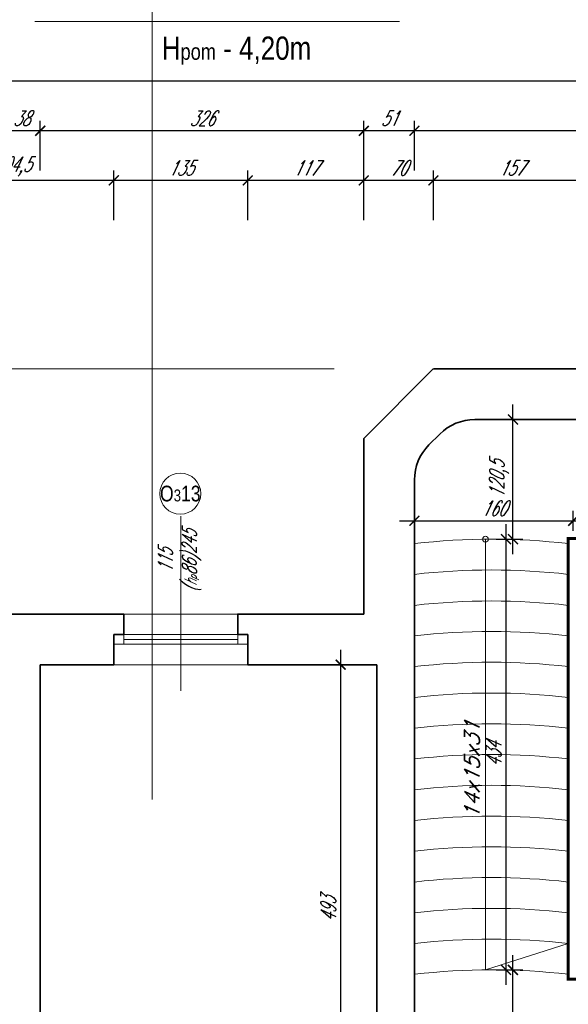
# Model space of a CAD drawing. Header units: millimetres. Extents: x 402 to 79005, y -7782 to 89952.
# Tile 93 of 256: x 24200 to 24752, y 22338 to 23331. Entities that reach past the tile are written whole.
import ezdxf

# ---------------------------------------------------------------- set-up
doc = ezdxf.new("R2010")
doc.units = ezdxf.units.MM
doc.header["$LTSCALE"] = 10
doc.layers.get('0').update_dxf_attribs({"lineweight": 0})
doc.layers.get('Defpoints').update_dxf_attribs({"color": 253})
for name, color, linetype, lineweight in [('01 parter - ściany', 253, 'Continuous', 35), ('03-01_okna', 253, 'Continuous', 15), ('03-02_schody', 253, 'Continuous', 5), ('04-1_widok', 253, 'Continuous', 5), ('05-01_wymiary', 253, 'Continuous', 5), ('05-03_opis', 253, 'Continuous', 5)]:
    doc.layers.add(name, color=color, linetype=linetype, lineweight=lineweight)
doc.styles.add('ariel', font='ARIAL.TTF', dxfattribs={"width": 0.8})
doc.styles.add('ariel_wym', font='simplex.shx', dxfattribs={"width": 0.65, "oblique": 25})
doc.dimstyles.new('ariel 50', dxfattribs={"dimtxt": 15, "dimasz": 10, "dimexe": 10, "dimexo": 0, "dimgap": 5, "dimtad": 1, "dimdec": 1, "dimrnd": 0.5, "dimtxsty": 'ariel_wym', "dimblk": 'ARCHTICK', "dimcen": 2.5, "dimdle": 15, "dimazin": 0, "dimtfac": 1, "dimtdec": 1, "dimtix": 1, "dimtmove": 0, "dimatfit": 3, "dimldrblk": 'DOT', "dimfxl": 0, "dimarcsym": 0})
doc.dimstyles.new('ariel 50 wnętrze', dxfattribs={"dimtxt": 15, "dimasz": 10, "dimexe": 10, "dimexo": 0, "dimgap": 5, "dimtad": 1, "dimdec": 1, "dimrnd": 0.5, "dimtxsty": 'ariel_wym', "dimblk": 'ARCHTICK', "dimcen": 2.5, "dimdle": 15, "dimazin": 0, "dimtfac": 1, "dimtdec": 1, "dimtix": 1, "dimtmove": 0, "dimatfit": 3, "dimldrblk": 'DOT', "dimfxl": 0, "dimarcsym": 0})

# ---------------------------------------------------------------- blocks, each defined once
blk = doc.blocks.new('_ArchTick')
at = {"color": 0, "linetype": 'ByBlock', "const_width": 0.15}
blk.add_lwpolyline([(-0.5, -0.5), (0.5, 0.5)], dxfattribs=at)
blk = doc.blocks.new('*D2103')
at = {"layer": '05-01_wymiary', "color": 0, "lineweight": -2}
for p, q in [((24616.43, 23128.65), (24616.43, 23178.65)), ((24773.55, 23128.65), (24773.55, 23178.65)), ((24788.55, 23168.65), (24601.43, 23168.65))]:
    blk.add_line(p, q, dxfattribs=at)
at = {"layer": 'Defpoints', "color": 0}
for p in [(24616.43, 23168.65), (24616.43, 22978.69), (24773.55, 22927.69)]:
    blk.add_point(p, dxfattribs=at)
at = {"layer": '05-01_wymiary', "color": 0, "lineweight": -2, "xscale": 10, "yscale": 10, "zscale": 10, "rotation": 180}
blk.add_blockref('_ArchTick', (24616.43, 23168.65), dxfattribs=at)
at = {"layer": '05-01_wymiary', "color": 0, "lineweight": -2, "xscale": 10, "yscale": 10, "zscale": 10}
blk.add_blockref('_ArchTick', (24773.55, 23168.65), dxfattribs=at)
at = {"layer": '05-01_wymiary', "color": 0, "insert": (24694.99, 23181.15), "char_height": 15, "attachment_point": 5, "style": 'ariel_wym'}
blk.add_mtext('157', dxfattribs=at)
blk = doc.blocks.new('_Dot')
at = {"color": 0, "linetype": 'ByBlock', "lineweight": -2}
blk.add_line((-0.5, 0), (-1, 0), dxfattribs=at)
at = {"color": 0, "linetype": 'ByBlock', "const_width": 0.5}
blk.add_lwpolyline([(-0.25, 0, 1), (0.25, 0, 1)], format="xyb", close=True, dxfattribs=at)
blk = doc.blocks.new('*D2104')
at = {"layer": '05-01_wymiary', "color": 0, "lineweight": -2}
for p, q in [((24546.38, 23128.65), (24546.38, 23178.65)), ((24616.43, 23128.65), (24616.43, 23178.65)), ((24631.43, 23168.65), (24531.38, 23168.65))]:
    blk.add_line(p, q, dxfattribs=at)
at = {"layer": 'Defpoints', "color": 0}
for p in [(24546.38, 23168.65), (24616.43, 22978.69), (24546.38, 22908.69)]:
    blk.add_point(p, dxfattribs=at)
at = {"layer": '05-01_wymiary', "color": 0, "lineweight": -2, "xscale": 10, "yscale": 10, "zscale": 10, "rotation": 180}
blk.add_blockref('_ArchTick', (24546.38, 23168.65), dxfattribs=at)
at = {"layer": '05-01_wymiary', "color": 0, "lineweight": -2, "xscale": 10, "yscale": 10, "zscale": 10}
blk.add_blockref('_ArchTick', (24616.43, 23168.65), dxfattribs=at)
at = {"layer": '05-01_wymiary', "color": 0, "insert": (24581.4, 23181.15), "char_height": 15, "attachment_point": 5, "style": 'ariel_wym'}
blk.add_mtext('70', dxfattribs=at)
blk = doc.blocks.new('*D2105')
at = {"layer": '05-01_wymiary', "color": 0, "lineweight": -2}
for p, q in [((24429.43, 23128.65), (24429.43, 23178.65)), ((24546.38, 23128.65), (24546.38, 23178.65)), ((24561.38, 23168.65), (24414.43, 23168.65))]:
    blk.add_line(p, q, dxfattribs=at)
at = {"layer": 'Defpoints', "color": 0}
for p in [(24429.43, 23168.65), (24546.38, 22908.69), (24429.43, 22680.69)]:
    blk.add_point(p, dxfattribs=at)
at = {"layer": '05-01_wymiary', "color": 0, "lineweight": -2, "xscale": 10, "yscale": 10, "zscale": 10, "rotation": 180}
blk.add_blockref('_ArchTick', (24429.43, 23168.65), dxfattribs=at)
at = {"layer": '05-01_wymiary', "color": 0, "lineweight": -2, "xscale": 10, "yscale": 10, "zscale": 10}
blk.add_blockref('_ArchTick', (24546.38, 23168.65), dxfattribs=at)
at = {"layer": '05-01_wymiary', "color": 0, "insert": (24487.9, 23181.15), "char_height": 15, "attachment_point": 5, "style": 'ariel_wym'}
blk.add_mtext('117', dxfattribs=at)
blk = doc.blocks.new('*D2106')
at = {"layer": '05-01_wymiary', "color": 0, "lineweight": -2}
for p, q in [((24294.53, 23128.65), (24294.53, 23178.65)), ((24429.43, 23128.65), (24429.43, 23178.65)), ((24444.43, 23168.65), (24279.53, 23168.65))]:
    blk.add_line(p, q, dxfattribs=at)
at = {"layer": 'Defpoints', "color": 0}
for p in [(24294.53, 23168.65), (24294.53, 22680.69), (24429.43, 22680.69)]:
    blk.add_point(p, dxfattribs=at)
at = {"layer": '05-01_wymiary', "color": 0, "lineweight": -2, "xscale": 10, "yscale": 10, "zscale": 10, "rotation": 180}
blk.add_blockref('_ArchTick', (24294.53, 23168.65), dxfattribs=at)
at = {"layer": '05-01_wymiary', "color": 0, "lineweight": -2, "xscale": 10, "yscale": 10, "zscale": 10}
blk.add_blockref('_ArchTick', (24429.43, 23168.65), dxfattribs=at)
at = {"layer": '05-01_wymiary', "color": 0, "insert": (24361.98, 23181.15), "char_height": 15, "attachment_point": 5, "style": 'ariel_wym'}
blk.add_mtext('135', dxfattribs=at)
blk = doc.blocks.new('*D2107')
at = {"layer": '05-01_wymiary', "color": 0, "lineweight": -2}
for p, q in [((24090.18, 23128.65), (24090.18, 23178.65)), ((24294.53, 23128.65), (24294.53, 23178.65)), ((24309.53, 23168.65), (24075.18, 23168.65))]:
    blk.add_line(p, q, dxfattribs=at)
at = {"layer": 'Defpoints', "color": 0}
for p in [(24090.18, 23168.65), (24090.18, 22680.69), (24294.53, 22680.69)]:
    blk.add_point(p, dxfattribs=at)
at = {"layer": '05-01_wymiary', "color": 0, "lineweight": -2, "xscale": 10, "yscale": 10, "zscale": 10, "rotation": 180}
blk.add_blockref('_ArchTick', (24090.18, 23168.65), dxfattribs=at)
at = {"layer": '05-01_wymiary', "color": 0, "lineweight": -2, "xscale": 10, "yscale": 10, "zscale": 10}
blk.add_blockref('_ArchTick', (24294.53, 23168.65), dxfattribs=at)
at = {"layer": '05-01_wymiary', "color": 0, "insert": (24192.35, 23182.58), "char_height": 15, "attachment_point": 5, "style": 'ariel_wym'}
blk.add_mtext('204,5', dxfattribs=at)
blk = doc.blocks.new('*D2120')
at = {"layer": '05-01_wymiary', "color": 0, "lineweight": -2}
for p, q in [((24597.38, 23178.65), (24597.38, 23228.65)), ((25200.32, 23178.65), (25200.32, 23228.65)), ((25215.32, 23218.65), (24582.38, 23218.65))]:
    blk.add_line(p, q, dxfattribs=at)
at = {"layer": 'Defpoints', "color": 0}
for p in [(24597.38, 23218.65), (24597.38, 22866.85), (25200.32, 22866.9)]:
    blk.add_point(p, dxfattribs=at)
at = {"layer": '05-01_wymiary', "color": 0, "lineweight": -2, "xscale": 10, "yscale": 10, "zscale": 10, "rotation": 180}
blk.add_blockref('_ArchTick', (24597.38, 23218.65), dxfattribs=at)
at = {"layer": '05-01_wymiary', "color": 0, "lineweight": -2, "xscale": 10, "yscale": 10, "zscale": 10}
blk.add_blockref('_ArchTick', (25200.32, 23218.65), dxfattribs=at)
at = {"layer": '05-01_wymiary', "color": 0, "insert": (24898.85, 23231.15), "char_height": 15, "attachment_point": 5, "style": 'ariel_wym'}
blk.add_mtext('603', dxfattribs=at)
blk = doc.blocks.new('*D2121')
at = {"layer": '05-01_wymiary', "color": 0, "lineweight": -2}
for p, q in [((24546.38, 23178.65), (24546.38, 23228.65)), ((24597.38, 23178.65), (24597.38, 23228.65)), ((24612.38, 23218.65), (24531.38, 23218.65))]:
    blk.add_line(p, q, dxfattribs=at)
at = {"layer": 'Defpoints', "color": 0}
for p in [(24546.38, 23218.65), (24546.38, 22908.69), (24597.38, 22866.85)]:
    blk.add_point(p, dxfattribs=at)
at = {"layer": '05-01_wymiary', "color": 0, "lineweight": -2, "xscale": 10, "yscale": 10, "zscale": 10, "rotation": 180}
blk.add_blockref('_ArchTick', (24546.38, 23218.65), dxfattribs=at)
at = {"layer": '05-01_wymiary', "color": 0, "lineweight": -2, "xscale": 10, "yscale": 10, "zscale": 10}
blk.add_blockref('_ArchTick', (24597.38, 23218.65), dxfattribs=at)
at = {"layer": '05-01_wymiary', "color": 0, "insert": (24571.88, 23231.15), "char_height": 15, "attachment_point": 5, "style": 'ariel_wym'}
blk.add_mtext('51', dxfattribs=at)
blk = doc.blocks.new('*D2122')
at = {"layer": '05-01_wymiary', "color": 0, "lineweight": -2}
for p, q in [((24220.38, 23178.65), (24220.38, 23228.65)), ((24546.38, 23178.65), (24546.38, 23228.65)), ((24561.38, 23218.65), (24205.38, 23218.65))]:
    blk.add_line(p, q, dxfattribs=at)
at = {"layer": 'Defpoints', "color": 0}
for p in [(24220.38, 23218.65), (24546.38, 22908.69), (24220.38, 22680.69)]:
    blk.add_point(p, dxfattribs=at)
at = {"layer": '05-01_wymiary', "color": 0, "lineweight": -2, "xscale": 10, "yscale": 10, "zscale": 10, "rotation": 180}
blk.add_blockref('_ArchTick', (24220.38, 23218.65), dxfattribs=at)
at = {"layer": '05-01_wymiary', "color": 0, "lineweight": -2, "xscale": 10, "yscale": 10, "zscale": 10}
blk.add_blockref('_ArchTick', (24546.38, 23218.65), dxfattribs=at)
at = {"layer": '05-01_wymiary', "color": 0, "insert": (24383.38, 23231.15), "char_height": 15, "attachment_point": 5, "style": 'ariel_wym'}
blk.add_mtext('326', dxfattribs=at)
blk = doc.blocks.new('*D2123')
at = {"layer": '05-01_wymiary', "color": 0, "lineweight": -2}
for p, q in [((24182.38, 23178.65), (24182.38, 23228.65)), ((24220.38, 23178.65), (24220.38, 23228.65)), ((24235.38, 23218.65), (24167.38, 23218.65))]:
    blk.add_line(p, q, dxfattribs=at)
at = {"layer": 'Defpoints', "color": 0}
for p in [(24182.38, 23218.65), (24182.38, 22680.69), (24220.38, 22680.69)]:
    blk.add_point(p, dxfattribs=at)
at = {"layer": '05-01_wymiary', "color": 0, "lineweight": -2, "xscale": 10, "yscale": 10, "zscale": 10, "rotation": 180}
blk.add_blockref('_ArchTick', (24182.38, 23218.65), dxfattribs=at)
at = {"layer": '05-01_wymiary', "color": 0, "lineweight": -2, "xscale": 10, "yscale": 10, "zscale": 10}
blk.add_blockref('_ArchTick', (24220.38, 23218.65), dxfattribs=at)
at = {"layer": '05-01_wymiary', "color": 0, "insert": (24201.38, 23231.15), "char_height": 15, "attachment_point": 5, "style": 'ariel_wym'}
blk.add_mtext('38', dxfattribs=at)
blk = doc.blocks.new('*D2126')
at = {"layer": '05-01_wymiary', "color": 0, "lineweight": -2}
for p, q in [((23841.38, 23228.65), (23841.38, 23278.65)), ((25957, 23228.65), (25957, 23278.65)), ((25972, 23268.65), (23826.38, 23268.65))]:
    blk.add_line(p, q, dxfattribs=at)
at = {"layer": 'Defpoints', "color": 0}
for p in [(23841.38, 23268.65), (23841.38, 22657.31), (25957, 22657.31)]:
    blk.add_point(p, dxfattribs=at)
at = {"layer": '05-01_wymiary', "color": 0, "lineweight": -2, "xscale": 10, "yscale": 10, "zscale": 10, "rotation": 180}
blk.add_blockref('_ArchTick', (23841.38, 23268.65), dxfattribs=at)
at = {"layer": '05-01_wymiary', "color": 0, "lineweight": -2, "xscale": 10, "yscale": 10, "zscale": 10}
blk.add_blockref('_ArchTick', (25957, 23268.65), dxfattribs=at)
at = {"layer": '05-01_wymiary', "color": 0, "insert": (24899.19, 23282.58), "char_height": 15, "attachment_point": 5, "style": 'ariel_wym'}
blk.add_mtext('2115,5', dxfattribs=at)
blk = doc.blocks.new('*D2137')
at = {"layer": '05-01_wymiary', "color": 0, "lineweight": -2}
for p, q in [((23600.18, 22717.31), (23600.18, 22923.69)), ((23640.18, 22908.69), (23590.18, 22908.69)), ((23640.18, 22732.31), (23590.18, 22732.31))]:
    blk.add_line(p, q, dxfattribs=at)
at = {"layer": 'Defpoints', "color": 0}
for p in [(23600.18, 22908.69), (24546.38, 22908.69), (23911.38, 22732.31)]:
    blk.add_point(p, dxfattribs=at)
at = {"layer": '05-01_wymiary', "color": 0, "lineweight": -2, "xscale": 10, "yscale": 10, "zscale": 10}
for p, rotation in [((23600.18, 22908.69), 90), ((23600.18, 22732.31), 270)]:
    blk.add_blockref('_ArchTick', p, dxfattribs=dict(at, rotation=rotation))
at = {"layer": '05-01_wymiary', "color": 0, "insert": (23586.25, 22820.5), "char_height": 15, "attachment_point": 5, "rotation": 90, "style": 'ariel_wym'}
blk.add_mtext('176,5', dxfattribs=at)
blk = doc.blocks.new('*D2138')
at = {"layer": '05-01_wymiary', "color": 0, "lineweight": -2}
for p, q in [((23600.18, 22893.69), (23600.18, 22993.69)), ((23640.18, 22978.69), (23590.18, 22978.69)), ((23640.18, 22908.69), (23590.18, 22908.69))]:
    blk.add_line(p, q, dxfattribs=at)
at = {"layer": 'Defpoints', "color": 0}
for p in [(23600.18, 22978.69), (24616.38, 22978.69), (24546.38, 22908.69)]:
    blk.add_point(p, dxfattribs=at)
at = {"layer": '05-01_wymiary', "color": 0, "lineweight": -2, "xscale": 10, "yscale": 10, "zscale": 10}
for p, rotation in [((23600.18, 22978.69), 90), ((23600.18, 22908.69), 270)]:
    blk.add_blockref('_ArchTick', p, dxfattribs=dict(at, rotation=rotation))
at = {"layer": '05-01_wymiary', "color": 0, "insert": (23587.68, 22943.69), "char_height": 15, "attachment_point": 5, "rotation": 90, "style": 'ariel_wym'}
blk.add_mtext('70', dxfattribs=at)
blk = doc.blocks.new('*D2139')
at = {"layer": '05-01_wymiary', "color": 0, "lineweight": -2}
for p, q in [((23550.18, 22993.69), (23550.18, 22912.69)), ((23590.18, 22978.69), (23540.18, 22978.69)), ((23590.18, 22927.69), (23540.18, 22927.69))]:
    blk.add_line(p, q, dxfattribs=at)
at = {"layer": 'Defpoints', "color": 0}
for p in [(24616.43, 22978.69), (23550.18, 22927.69), (24658.21, 22927.69)]:
    blk.add_point(p, dxfattribs=at)
at = {"layer": '05-01_wymiary', "color": 0, "lineweight": -2, "xscale": 10, "yscale": 10, "zscale": 10}
for p, rotation in [((23550.18, 22978.69), 90), ((23550.18, 22927.69), 270)]:
    blk.add_blockref('_ArchTick', p, dxfattribs=dict(at, rotation=rotation))
at = {"layer": '05-01_wymiary', "color": 0, "insert": (23537.68, 22953.19), "char_height": 15, "attachment_point": 5, "rotation": 90, "style": 'ariel_wym'}
blk.add_mtext('51', dxfattribs=at)
blk = doc.blocks.new('*D2140')
at = {"layer": '05-01_wymiary', "color": 0, "lineweight": -2}
for p, q in [((23550.18, 22942.69), (23550.18, 22717.31)), ((23590.18, 22927.69), (23540.18, 22927.69)), ((23590.18, 22732.31), (23540.18, 22732.31))]:
    blk.add_line(p, q, dxfattribs=at)
at = {"layer": 'Defpoints', "color": 0}
for p in [(24658.21, 22927.69), (23550.18, 22732.31), (23911.38, 22732.31)]:
    blk.add_point(p, dxfattribs=at)
at = {"layer": '05-01_wymiary', "color": 0, "lineweight": -2, "xscale": 10, "yscale": 10, "zscale": 10}
for p, rotation in [((23550.18, 22927.69), 90), ((23550.18, 22732.31), 270)]:
    blk.add_blockref('_ArchTick', p, dxfattribs=dict(at, rotation=rotation))
at = {"layer": '05-01_wymiary', "color": 0, "insert": (23536.25, 22830), "char_height": 15, "attachment_point": 5, "rotation": 90, "style": 'ariel_wym'}
blk.add_mtext('195,5', dxfattribs=at)
blk = doc.blocks.new('*D2143')
at = {"layer": '05-01_wymiary', "color": 0, "lineweight": -2}
for p, q in [((23500.18, 22185.69), (23500.18, 22993.69)), ((23540.18, 22978.69), (23490.18, 22978.69)), ((23540.18, 22200.69), (23490.18, 22200.69))]:
    blk.add_line(p, q, dxfattribs=at)
at = {"layer": 'Defpoints', "color": 0}
for p in [(23500.18, 22978.69), (24616.43, 22978.69), (23841.38, 22200.69)]:
    blk.add_point(p, dxfattribs=at)
at = {"layer": '05-01_wymiary', "color": 0, "lineweight": -2, "xscale": 10, "yscale": 10, "zscale": 10}
for p, rotation in [((23500.18, 22978.69), 90), ((23500.18, 22200.69), 270)]:
    blk.add_blockref('_ArchTick', p, dxfattribs=dict(at, rotation=rotation))
at = {"layer": '05-01_wymiary', "color": 0, "insert": (23487.68, 22589.69), "char_height": 15, "attachment_point": 5, "rotation": 90, "style": 'ariel_wym'}
blk.add_mtext('778', dxfattribs=at)
blk = doc.blocks.new('*D2548')
at = {"layer": '05-01_wymiary', "color": 0, "lineweight": -2}
for p, q in [((24523.05, 22172.69), (24523.05, 22695.69)), ((24533.05, 22680.69), (24513.05, 22680.69)), ((24533.05, 22187.69), (24513.05, 22187.69))]:
    blk.add_line(p, q, dxfattribs=at)
at = {"layer": 'Defpoints', "color": 0}
for p in [(24523.05, 22680.69), (24559.38, 22680.69), (24559.38, 22187.69)]:
    blk.add_point(p, dxfattribs=at)
at = {"layer": '05-01_wymiary', "color": 0, "lineweight": -2, "xscale": 10, "yscale": 10, "zscale": 10}
for p, rotation in [((24523.05, 22680.69), 90), ((24523.05, 22187.69), 270)]:
    blk.add_blockref('_ArchTick', p, dxfattribs=dict(at, rotation=rotation))
at = {"layer": '05-01_wymiary', "color": 0, "insert": (24510.55, 22434.19), "char_height": 15, "attachment_point": 5, "rotation": 90, "style": 'ariel_wym'}
blk.add_mtext('493', dxfattribs=at)
blk = doc.blocks.new('*D2549')
at = {"layer": '05-01_wymiary', "color": 0, "lineweight": -2}
for p, q in [((24696.62, 22178.19), (24696.62, 22388.1)), ((24686.62, 22373.1), (24706.62, 22373.1)), ((24686.62, 22193.19), (24706.62, 22193.19))]:
    blk.add_line(p, q, dxfattribs=at)
at = {"layer": 'Defpoints', "color": 0}
for p in [(24681.81, 22373.1), (24696.62, 22373.1), (24679.96, 22193.19)]:
    blk.add_point(p, dxfattribs=at)
at = {"layer": '05-01_wymiary', "color": 0, "lineweight": -2, "xscale": 10, "yscale": 10, "zscale": 10}
for p, rotation in [((24696.62, 22373.1), 90), ((24696.62, 22193.19), 270)]:
    blk.add_blockref('_ArchTick', p, dxfattribs=dict(at, rotation=rotation))
at = {"layer": '05-01_wymiary', "color": 0, "insert": (24684.12, 22283.15), "char_height": 15, "attachment_point": 5, "rotation": 90, "style": 'ariel_wym'}
blk.add_mtext('180', dxfattribs=at)
blk = doc.blocks.new('*D2550')
at = {"layer": '05-01_wymiary', "color": 0, "lineweight": -2}
for p, q in [((24689.68, 22358.14), (24689.68, 22822.14)), ((24679.68, 22807.14), (24699.68, 22807.14)), ((24679.68, 22373.14), (24699.68, 22373.14))]:
    blk.add_line(p, q, dxfattribs=at)
at = {"layer": 'Defpoints', "color": 0}
for p in [(24674.88, 22807.14), (24689.68, 22807.14), (24674.88, 22373.14)]:
    blk.add_point(p, dxfattribs=at)
at = {"layer": '05-01_wymiary', "color": 0, "lineweight": -2, "xscale": 10, "yscale": 10, "zscale": 10}
for p, rotation in [((24689.68, 22807.14), 90), ((24689.68, 22373.14), 270)]:
    blk.add_blockref('_ArchTick', p, dxfattribs=dict(at, rotation=rotation))
at = {"layer": '05-01_wymiary', "color": 0, "insert": (24677.18, 22590.14), "char_height": 15, "attachment_point": 5, "rotation": 90, "style": 'ariel_wym'}
blk.add_mtext('434', dxfattribs=at)
blk = doc.blocks.new('*D2551')
at = {"layer": '05-01_wymiary', "color": 0, "lineweight": -2}
for p, q in [((24696.62, 22792.14), (24696.62, 22942.69)), ((24686.62, 22927.69), (24706.62, 22927.69)), ((24686.62, 22807.14), (24706.62, 22807.14))]:
    blk.add_line(p, q, dxfattribs=at)
at = {"layer": 'Defpoints', "color": 0}
for p in [(24658.21, 22927.69), (24696.62, 22927.69), (24674.88, 22807.14)]:
    blk.add_point(p, dxfattribs=at)
at = {"layer": '05-01_wymiary', "color": 0, "lineweight": -2, "xscale": 10, "yscale": 10, "zscale": 10}
for p, rotation in [((24696.62, 22927.69), 90), ((24696.62, 22807.14), 270)]:
    blk.add_blockref('_ArchTick', p, dxfattribs=dict(at, rotation=rotation))
at = {"layer": '05-01_wymiary', "color": 0, "insert": (24682.69, 22867.41), "char_height": 15, "attachment_point": 5, "rotation": 90, "style": 'ariel_wym'}
blk.add_mtext('120,5', dxfattribs=at)
blk = doc.blocks.new('*D2552')
at = {"layer": '05-01_wymiary', "color": 0, "lineweight": -2}
for p, q in [((24597.38, 22815.72), (24597.38, 22835.72)), ((24757.38, 22815.72), (24757.38, 22835.72)), ((24582.38, 22825.72), (24772.38, 22825.72))]:
    blk.add_line(p, q, dxfattribs=at)
at = {"layer": 'Defpoints', "color": 0}
for p in [(24757.38, 22825.72), (24597.38, 22802.69), (24757.38, 22802.69)]:
    blk.add_point(p, dxfattribs=at)
at = {"layer": '05-01_wymiary', "color": 0, "lineweight": -2, "xscale": 10, "yscale": 10, "zscale": 10, "rotation": 180}
blk.add_blockref('_ArchTick', (24597.38, 22825.72), dxfattribs=at)
at = {"layer": '05-01_wymiary', "color": 0, "lineweight": -2, "xscale": 10, "yscale": 10, "zscale": 10}
blk.add_blockref('_ArchTick', (24757.38, 22825.72), dxfattribs=at)
at = {"layer": '05-01_wymiary', "color": 0, "insert": (24677.38, 22838.22), "char_height": 15, "attachment_point": 5, "style": 'ariel_wym'}
blk.add_mtext('160', dxfattribs=at)
blk = doc.blocks.new('*D2553')
at = {"layer": '05-01_wymiary', "color": 0, "lineweight": -2}
for p, q in [((24757.38, 22815.72), (24757.38, 22835.72)), ((25040.32, 22815.72), (25040.32, 22835.72)), ((24742.38, 22825.72), (25055.32, 22825.72))]:
    blk.add_line(p, q, dxfattribs=at)
at = {"layer": 'Defpoints', "color": 0}
for p in [(25040.32, 22825.72), (24757.38, 22802.69), (25040.32, 22802.69)]:
    blk.add_point(p, dxfattribs=at)
at = {"layer": '05-01_wymiary', "color": 0, "lineweight": -2, "xscale": 10, "yscale": 10, "zscale": 10, "rotation": 180}
blk.add_blockref('_ArchTick', (24757.38, 22825.72), dxfattribs=at)
at = {"layer": '05-01_wymiary', "color": 0, "lineweight": -2, "xscale": 10, "yscale": 10, "zscale": 10}
blk.add_blockref('_ArchTick', (25040.32, 22825.72), dxfattribs=at)
at = {"layer": '05-01_wymiary', "color": 0, "insert": (24898.85, 22838.22), "char_height": 15, "attachment_point": 5, "style": 'ariel_wym'}
blk.add_mtext('283', dxfattribs=at)

msp = doc.modelspace()

# ---------------------------------------------------------------- linework, layer by layer
at = {"layer": '01 parter - ściany'}
for p, q in [((24546.375, 22908.689), (24616.375, 22978.689)), ((24773.546, 22978.689), (24616.425, 22978.689)), ((24772.875, 22927.689), (24658.211, 22927.689)), ((24612.02, 22902.208), (24622.856, 22913.044)), ((24546.375, 22908.689), (24546.375, 22731.689)), ((24597.375, 22866.853), (24597.375, 22680.689)), ((24090.18, 22731.689), (24294.53, 22731.689)), ((24429.43, 22731.689), (24546.375, 22731.689)), ((24294.53, 22680.689), (24294.53, 22711.189)), ((24429.43, 22711.189), (24429.43, 22680.689)), ((24220.375, 22680.689), (24220.375, 22187.689)), ((24294.53, 22680.689), (24220.375, 22680.689)), ((24559.375, 22680.689), (24429.43, 22680.689)), ((24559.375, 22680.689), (24559.375, 22187.689)), ((24597.375, 22680.689), (24597.375, 22243.189))]:
    msp.add_line(p, q, dxfattribs=at)
for points in [[(24294.53, 22711.189), (24304.53, 22711.189), (24304.53, 22731.689), (24294.53, 22731.689)], [(24429.43, 22711.189), (24419.43, 22711.189), (24419.43, 22731.689), (24429.43, 22731.689)]]:
    msp.add_lwpolyline(points, dxfattribs=at)
for centre, start, end in [((24658.211, 22877.689), 90, 135), ((24647.375, 22866.853), 135, 180)]:
    msp.add_arc(centre, 50, start, end, dxfattribs=at)
at = {"layer": '03-01_okna', "linetype": 'Continuous', "lineweight": 0}
for p, q in [((24294.53, 22731.689), (24429.43, 22731.689)), ((24294.53, 22711.189), (24429.43, 22711.189)), ((24304.53, 22701.189), (24304.53, 22711.189)), ((24419.43, 22701.189), (24419.43, 22711.189)), ((24294.53, 22701.189), (24429.43, 22701.189)), ((24304.53, 22706.189), (24419.43, 22706.189))]:
    msp.add_line(p, q, dxfattribs=at)
at = {"layer": '03-02_schody'}
for q in [(24668.925, 22807.138), (24752.375, 22399.689)]:
    msp.add_line((24668.925, 22373.138), q, dxfattribs=at)
at = {"layer": '03-02_schody', "const_width": 3}
msp.add_lwpolyline([(24762.375, 22363.689), (24762.375, 22807.689), (24752.375, 22807.689), (24752.375, 22363.689)], close=True, dxfattribs=at)
at = {"layer": '03-02_schody'}
msp.add_circle((24668.925, 22807.112), 3, dxfattribs=at)
for centre in [(24674.875, 22129.926), (24674.875, 22098.926), (24674.875, 22067.695), (24674.875, 22036.926), (24674.875, 22005.926), (24674.875, 21974.926), (24674.875, 21943.926), (24674.875, 21912.926), (24674.875, 21881.926), (24674.875, 21850.926), (24674.875, 21819.926), (24674.875, 21788.926), (24674.875, 21757.926), (24674.875, 21726.926), (24674.875, 21695.926)]:
    msp.add_arc(centre, 677.211, 83.42868, 96.57132, dxfattribs=at)
at = {"layer": '04-1_widok'}
msp.add_line((24429.43, 22680.689), (24294.53, 22680.689), dxfattribs=at)
at = {"layer": '05-01_wymiary'}
msp.add_line((23490.176, 22978.689), (24516.375, 22978.689), dxfattribs=at)
at = {"layer": '05-03_opis'}
for p, q in [((24333.061, 23491.378), (24333.061, 22544.944)), ((24214.918, 23328.872), (24582.421, 23328.872))]:
    msp.add_line(p, q, dxfattribs=at)
at = {"layer": '05-03_opis', "lineweight": 0}
msp.add_line((24361.98, 22654.304), (24361.98, 22830.322), dxfattribs=at)
msp.add_circle((24361.48, 22853.011), 20.689, dxfattribs=at)

# ---------------------------------------------------------------- texts
at = {"layer": '05-03_opis', "insert": (24335.566, 23299.418), "char_height": 23.4234, "width": 322.789, "attachment_point": 4, "style": 'ariel'}
msp.add_mtext('{\\fArial|b0|i0|c238|p34; H\\H0.7x;pom\\H1.429x; - 4,20m}', dxfattribs=at)
at = {"layer": '05-03_opis', "lineweight": 0, "insert": (24361.48, 22853.011), "char_height": 15.84, "width": 75.19353, "attachment_point": 5, "style": 'ariel'}
msp.add_mtext('O{\\H0.7576x;3}13', dxfattribs=at)
at = {"layer": '05-03_opis', "lineweight": 0, "attachment_point": 5, "rotation": 90, "style": 'ariel_wym'}
for s, insert, char_height, width in [('115\\P({\\H0.8333x;h\\H0.6x;p}86)245', (24360.909, 22785.439), 14.4, 62.66128), ('{\\W1;14x15x31}', (24655.378, 22574.044), 15, 55)]:
    msp.add_mtext(s, dxfattribs=dict(at, insert=insert, char_height=char_height, width=width))

# ---------------------------------------------------------------- dimensions: what is measured, and where the dimension line sits
at = {"layer": '05-01_wymiary'}
for base, p1, p2, dimstyle, picture, middle in [((23841.375, 23268.649), (25956.997, 22657.314), (23841.375, 22657.314), 'ariel 50', '*D2126', (24899.186, 23282.578)), ((24757.375, 22825.716), (24597.375, 22802.689), (24757.375, 22802.689), 'ariel 50 wnętrze', '*D2552', (24677.375, 22838.216))]:
    dim = msp.add_linear_dim(base=base, p1=p1, p2=p2, dimstyle=dimstyle, dxfattribs=at)
    dim.commit()
    dim.dimension.update_dxf_attribs({"geometry": picture, "text_midpoint": middle})
for base, p1, p2, dimstyle, picture, middle in [((24182.375, 23218.649), (24220.375, 22680.689), (24182.375, 22680.689), 'ariel 50', '*D2123', (24201.375, 23231.149)), ((24220.375, 23218.649), (24546.375, 22908.689), (24220.375, 22680.689), 'ariel 50', '*D2122', (24383.375, 23231.149)), ((24546.375, 23218.649), (24597.375, 22866.853), (24546.375, 22908.689), 'ariel 50', '*D2121', (24571.875, 23231.149)), ((24597.375, 23218.649), (25200.322, 22866.898), (24597.375, 22866.853), 'ariel 50', '*D2120', (24898.849, 23231.149)), ((24090.1796, 23168.6492), (24294.5297, 22680.6887), (24090.1796, 22680.6887), 'ariel 50', '*D2107', (24192.3547, 23182.5778)), ((24294.53, 23168.649), (24429.43, 22680.689), (24294.53, 22680.689), 'ariel 50', '*D2106', (24361.98, 23181.149)), ((24429.43, 23168.649), (24546.375, 22908.689), (24429.43, 22680.689), 'ariel 50', '*D2105', (24487.903, 23181.149)), ((24546.375392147, 23168.649226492), (24616.425392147, 22978.688693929), (24546.375392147, 22908.688693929), 'ariel 50', '*D2104', (24581.400392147, 23181.149226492)), ((24616.425, 23168.649), (24773.546, 22927.689), (24616.425, 22978.689), 'ariel 50', '*D2103', (24694.986, 23181.149)), ((25040.322, 22825.716), (24757.375, 22802.689), (25040.322, 22802.689), 'ariel 50 wnętrze', '*D2553', (24898.849, 22838.216))]:
    dim = msp.add_linear_dim(base=base, p1=p1, p2=p2, dimstyle=dimstyle, override={"dimtmove": 1}, dxfattribs=at)
    dim.commit()
    dim.dimension.update_dxf_attribs({"geometry": picture, "text_midpoint": middle})
for base, p1, p2, dimstyle, picture, middle in [((23500.176, 22978.689), (23841.375, 22200.689), (24616.425, 22978.689), 'ariel 50', '*D2143', (23487.676, 22589.689)), ((23550.176, 22927.689), (24616.425, 22978.689), (24658.211, 22927.689), 'ariel 50', '*D2139', (23537.676, 22953.189)), ((24523.053, 22680.689), (24559.375, 22187.689), (24559.375, 22680.689), 'ariel 50 wnętrze', '*D2548', (24510.553, 22434.189)), ((24696.615, 22373.102), (24679.965, 22193.189), (24681.806, 22373.102), 'ariel 50 wnętrze', '*D2549', (24684.115, 22283.146))]:
    dim = msp.add_linear_dim(base=base, p1=p1, p2=p2, angle=90, dimstyle=dimstyle, dxfattribs=at)
    dim.commit()
    dim.dimension.update_dxf_attribs({"geometry": picture, "text_midpoint": middle})
for base, p1, p2, dimstyle, picture, middle in [((23600.176, 22978.689), (24546.375, 22908.689), (24616.375, 22978.689), 'ariel 50', '*D2138', (23587.676, 22943.689)), ((23550.176, 22732.314), (24658.211, 22927.689), (23911.375, 22732.314), 'ariel 50', '*D2140', (23536.247, 22830.001)), ((24696.615, 22927.689), (24674.875, 22807.138), (24658.211, 22927.689), 'ariel 50 wnętrze', '*D2551', (24682.687, 22867.413)), ((23600.176, 22908.689), (23911.375, 22732.314), (24546.375, 22908.689), 'ariel 50', '*D2137', (23586.247, 22820.501)), ((24689.685, 22807.138), (24674.875, 22373.138), (24674.875, 22807.138), 'ariel 50 wnętrze', '*D2550', (24677.185, 22590.138))]:
    dim = msp.add_linear_dim(base=base, p1=p1, p2=p2, angle=90, dimstyle=dimstyle, override={"dimtmove": 1}, dxfattribs=at)
    dim.commit()
    dim.dimension.update_dxf_attribs({"geometry": picture, "text_midpoint": middle})

doc.saveas('drawing.dxf')
